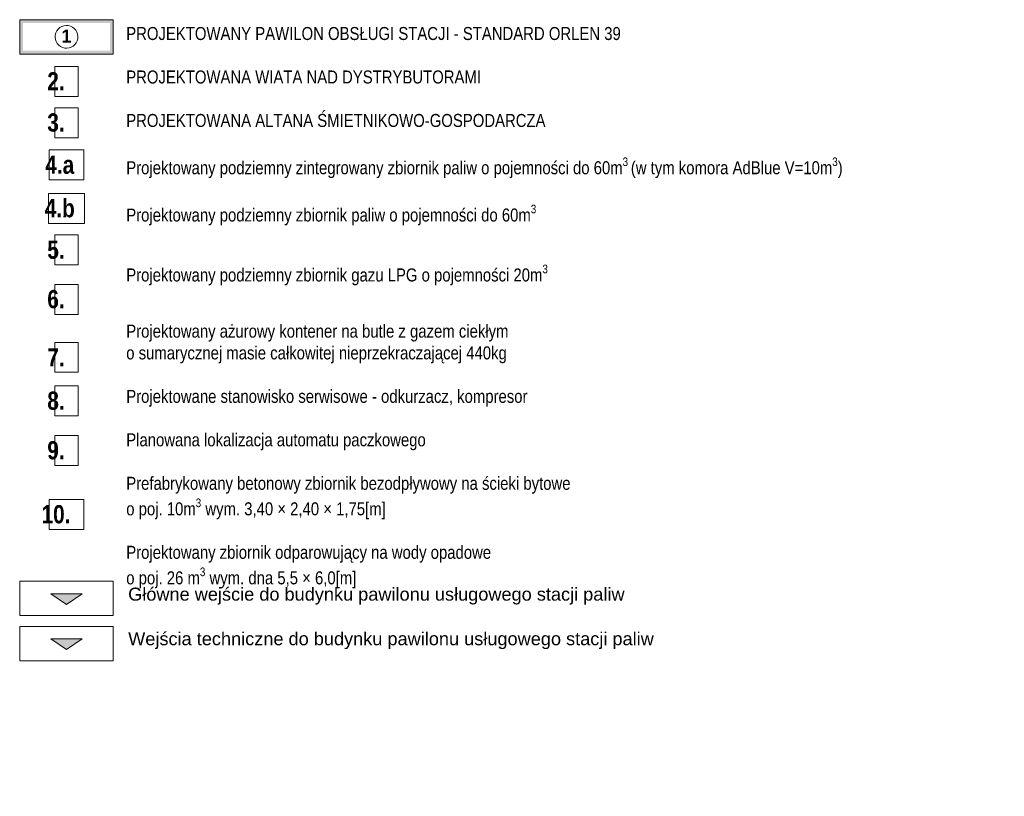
# Model space of a CAD drawing. Header units: millimetres. Extents: x -93597 to 292718, y -849320 to -636506.
# Tile 66 of 68: x 245360 to 292718, y -779817 to -742472. Entities that reach past the tile are written whole.
import ezdxf

# ---------------------------------------------------------------- set-up
doc = ezdxf.new("R2010")
doc.units = ezdxf.units.MM
doc.header["$MEASUREMENT"] = 0
for name, color, linetype, lineweight in [('0_Nr_pióra__1', 7, 'Continuous', 13), ('PZT_Nr_pióra__1', 7, 'Continuous', 13), ('PZT_Nr_pióra__41', 7, 'Continuous', 15), ('PZT_Nr_pióra__6', 7, 'Continuous', 13)]:
    doc.layers.add(name, color=color, linetype=linetype, lineweight=lineweight)
doc.layers.add('0_Nr_pióra__140', color=7, linetype='Continuous', lineweight=13, true_color=0x7e20ff)
doc.styles.add('GENERATED_STYLE_13', font='arial.ttf')
doc.styles.add('GENERATED_STYLE_2', font='ARIALN.TTF')
doc.styles.add('GENERATED_STYLE_3', font='arial.ttf')
doc.styles.add('GENERATED_STYLE_5', font='txt')

# ---------------------------------------------------------------- blocks, each defined once
blk = doc.blocks.new('Symbol wejścia 19')
at = {"linetype": 'Continuous', "lineweight": 0, "true_color": 0x000000}
blk.add_hatch(color=18, dxfattribs=at).paths.add_polyline_path([(0, 0), (1500, 0), (750, 500)])
at = {"layer": '0_Nr_pióra__1', "linetype": 'Continuous'}
for p, q in [((0, 0), (750, 500)), ((1500, 0), (750, 500)), ((0, 0), (1500, 0))]:
    blk.add_line(p, q, dxfattribs=at)
blk = doc.blocks.new('Symbol wejścia 19_2')
at = {"layer": '0_Nr_pióra__1', "linetype": 'Continuous', "lineweight": 0, "true_color": 0xffffff}
blk.add_hatch(color=7, dxfattribs=at).paths.add_polyline_path([(0, 0), (1500, 0), (750, 500)])
at = {"layer": '0_Nr_pióra__1', "linetype": 'Continuous'}
for p, q in [((0, 0), (750, 500)), ((1500, 0), (750, 500)), ((0, 0), (1500, 0))]:
    blk.add_line(p, q, dxfattribs=at)
blk = doc.blocks.new('Etykieta_14', base_point=(247610, -746167))
at = {"layer": '0_Nr_pióra__140', "linetype": 'Continuous'}
for p, q in [((248170, -744724), (247050, -744724)), ((247050, -744724), (247050, -746165)), ((248170, -746165), (248170, -744724)), ((247050, -746165), (248170, -746165))]:
    blk.add_line(p, q, dxfattribs=at)
at = {"layer": '0_Nr_pióra__140', "insert": (248170, -744994), "char_height": 875, "attachment_point": 3, "style": 'GENERATED_STYLE_5'}
blk.add_mtext('\\A1;{\\pt0,140000;\\fArial Narrow|b1|i0|c238|p34;2. \\fArial Narrow|b1|i0|c238|p34;\\A1{\\H.66x;\\S^  ;}\\fArial Narrow|b1|i0|c238|p34;\\fArial Narrow|b1|i0|c238|p34;\\A1{\\H.66x;\\S^  ;}\\fArial Narrow|b1|i0|c238|p34;\\fArial Narrow|b1|i0|c238|p34;\\fArial Narrow|b1|i0|c238|p34;\\fArial Narrow|b1|i0|c238|p34;\\fArial Narrow|b1|i0|c238|p34;\\fArial Narrow|b1|i0|c238|p34;\\fArial Narrow|b1|i0|c238|p34;\\fArial Narrow|b1|i0|c238|p34;\\fArial Narrow|b1|i0|c238|p34;\\fArial Narrow|b1|i0|c238|p34;\\fArial Narrow|b1|i0|c238|p34;\\fArial Narrow|b1|i0|c238|p34;\\fArial Narrow|b1|i0|c238|p34;\\fArial Narrow|b1|i0|c238|p34;\\fArial Narrow|b1|i0|c238|p34;\\fArial Narrow|b1|i0|c238|p34;\\fArial Narrow|b1|i0|c238|p34;\\fArial Narrow|b1|i0|c238|p34;\\fArial Narrow|b1|i0|c238|p34;\\fArial Narrow|b1|i0|c238|p34;\\fArial Narrow|b1|i0|c238|p34;\\fArial Narrow|b1|i0|c238|p34;\\fArial Narrow|b1|i0|c238|p34;\\fArial Narrow|b1|i0|c238|p34;\\fArial Narrow|b1|i0|c238|p34;\\fArial Narrow|b1|i0|c238|p34;}', dxfattribs=at)
blk = doc.blocks.new('Etykieta_15', base_point=(247610, -748151))
at = {"layer": '0_Nr_pióra__140', "linetype": 'Continuous'}
for p, q in [((248170, -746707), (247050, -746707)), ((247050, -746707), (247050, -748148)), ((248170, -748148), (248170, -746707)), ((247050, -748148), (248170, -748148))]:
    blk.add_line(p, q, dxfattribs=at)
at = {"layer": '0_Nr_pióra__140', "insert": (248170, -746977), "char_height": 875, "attachment_point": 3, "style": 'GENERATED_STYLE_5'}
blk.add_mtext('\\A1;{\\pt0,140000;\\fArial Narrow|b1|i0|c238|p34;3. \\fArial Narrow|b1|i0|c238|p34;\\A1{\\H.66x;\\S^  ;}\\fArial Narrow|b1|i0|c238|p34;\\fArial Narrow|b1|i0|c238|p34;\\A1{\\H.66x;\\S^  ;}\\fArial Narrow|b1|i0|c238|p34;\\fArial Narrow|b1|i0|c238|p34;\\fArial Narrow|b1|i0|c238|p34;\\fArial Narrow|b1|i0|c238|p34;\\fArial Narrow|b1|i0|c238|p34;\\fArial Narrow|b1|i0|c238|p34;\\fArial Narrow|b1|i0|c238|p34;\\fArial Narrow|b1|i0|c238|p34;\\fArial Narrow|b1|i0|c238|p34;\\fArial Narrow|b1|i0|c238|p34;\\fArial Narrow|b1|i0|c238|p34;\\fArial Narrow|b1|i0|c238|p34;\\fArial Narrow|b1|i0|c238|p34;\\fArial Narrow|b1|i0|c238|p34;\\fArial Narrow|b1|i0|c238|p34;\\fArial Narrow|b1|i0|c238|p34;\\fArial Narrow|b1|i0|c238|p34;\\fArial Narrow|b1|i0|c238|p34;\\fArial Narrow|b1|i0|c238|p34;\\fArial Narrow|b1|i0|c238|p34;\\fArial Narrow|b1|i0|c238|p34;\\fArial Narrow|b1|i0|c238|p34;\\fArial Narrow|b1|i0|c238|p34;\\fArial Narrow|b1|i0|c238|p34;\\fArial Narrow|b1|i0|c238|p34;\\fArial Narrow|b1|i0|c238|p34;}', dxfattribs=at)
blk = doc.blocks.new('Etykieta_16', base_point=(247610, -750181))
at = {"layer": '0_Nr_pióra__140', "linetype": 'Continuous'}
for p, q in [((248450, -748737), (246770, -748737)), ((246770, -748737), (246770, -750178)), ((248450, -750178), (248450, -748737)), ((246770, -750178), (248450, -750178))]:
    blk.add_line(p, q, dxfattribs=at)
at = {"layer": '0_Nr_pióra__140', "insert": (247610, -749007), "char_height": 875, "attachment_point": 2, "style": 'GENERATED_STYLE_5'}
blk.add_mtext('\\A1;{\\pt0,140000;\\fArial Narrow|b1|i0|c238|p34;4.a \\fArial Narrow|b1|i0|c238|p34;\\A1{\\H.66x;\\S^  ;}\\fArial Narrow|b1|i0|c238|p34;\\fArial Narrow|b1|i0|c238|p34;\\A1{\\H.66x;\\S^  ;}\\fArial Narrow|b1|i0|c238|p34;\\fArial Narrow|b1|i0|c238|p34;\\fArial Narrow|b1|i0|c238|p34;\\fArial Narrow|b1|i0|c238|p34;\\fArial Narrow|b1|i0|c238|p34;\\fArial Narrow|b1|i0|c238|p34;\\fArial Narrow|b1|i0|c238|p34;\\fArial Narrow|b1|i0|c238|p34;\\fArial Narrow|b1|i0|c238|p34;\\fArial Narrow|b1|i0|c238|p34;\\fArial Narrow|b1|i0|c238|p34;\\fArial Narrow|b1|i0|c238|p34;\\fArial Narrow|b1|i0|c238|p34;\\fArial Narrow|b1|i0|c238|p34;\\fArial Narrow|b1|i0|c238|p34;\\fArial Narrow|b1|i0|c238|p34;\\fArial Narrow|b1|i0|c238|p34;\\fArial Narrow|b1|i0|c238|p34;\\fArial Narrow|b1|i0|c238|p34;\\fArial Narrow|b1|i0|c238|p34;\\fArial Narrow|b1|i0|c238|p34;\\fArial Narrow|b1|i0|c238|p34;\\fArial Narrow|b1|i0|c238|p34;\\fArial Narrow|b1|i0|c238|p34;\\fArial Narrow|b1|i0|c238|p34;\\fArial Narrow|b1|i0|c238|p34;}', dxfattribs=at)
blk = doc.blocks.new('Etykieta_17', base_point=(247610, -754256))
at = {"layer": '0_Nr_pióra__140', "linetype": 'Continuous'}
for p, q in [((248170, -752813), (247050, -752813)), ((247050, -752813), (247050, -754254)), ((248170, -754254), (248170, -752813)), ((247050, -754254), (248170, -754254))]:
    blk.add_line(p, q, dxfattribs=at)
at = {"layer": '0_Nr_pióra__140', "insert": (248170, -753096), "char_height": 875, "attachment_point": 3, "style": 'GENERATED_STYLE_5'}
blk.add_mtext('\\A1;{\\pt0,140000;\\fArial Narrow|b1|i0|c238|p34;5. \\fArial Narrow|b1|i0|c238|p34;\\A1{\\H.66x;\\S^  ;}\\fArial Narrow|b1|i0|c238|p34;\\fArial Narrow|b1|i0|c238|p34;\\A1{\\H.66x;\\S^  ;}\\fArial Narrow|b1|i0|c238|p34;\\fArial Narrow|b1|i0|c238|p34;\\fArial Narrow|b1|i0|c238|p34;\\fArial Narrow|b1|i0|c238|p34;\\fArial Narrow|b1|i0|c238|p34;\\fArial Narrow|b1|i0|c238|p34;\\fArial Narrow|b1|i0|c238|p34;\\fArial Narrow|b1|i0|c238|p34;\\fArial Narrow|b1|i0|c238|p34;\\fArial Narrow|b1|i0|c238|p34;\\fArial Narrow|b1|i0|c238|p34;\\fArial Narrow|b1|i0|c238|p34;\\fArial Narrow|b1|i0|c238|p34;\\fArial Narrow|b1|i0|c238|p34;\\fArial Narrow|b1|i0|c238|p34;\\fArial Narrow|b1|i0|c238|p34;\\fArial Narrow|b1|i0|c238|p34;\\fArial Narrow|b1|i0|c238|p34;\\fArial Narrow|b1|i0|c238|p34;\\fArial Narrow|b1|i0|c238|p34;\\fArial Narrow|b1|i0|c238|p34;\\fArial Narrow|b1|i0|c238|p34;\\fArial Narrow|b1|i0|c238|p34;\\fArial Narrow|b1|i0|c238|p34;\\fArial Narrow|b1|i0|c238|p34;\\fArial Narrow|b1|i0|c238|p34;}', dxfattribs=at)
blk = doc.blocks.new('Etykieta_18', base_point=(247610, -756644))
at = {"layer": '0_Nr_pióra__140', "linetype": 'Continuous'}
for p, q in [((248170, -755200), (247050, -755200)), ((247050, -755200), (247050, -756642)), ((248170, -756642), (248170, -755200)), ((247050, -756642), (248170, -756642))]:
    blk.add_line(p, q, dxfattribs=at)
at = {"layer": '0_Nr_pióra__140', "insert": (248170, -755470), "char_height": 875, "attachment_point": 3, "style": 'GENERATED_STYLE_5'}
blk.add_mtext('\\A1;{\\pt0,140000;\\fArial Narrow|b1|i0|c238|p34;6. \\fArial Narrow|b1|i0|c238|p34;\\A1{\\H.66x;\\S^  ;}\\fArial Narrow|b1|i0|c238|p34;\\fArial Narrow|b1|i0|c238|p34;\\A1{\\H.66x;\\S^  ;}\\fArial Narrow|b1|i0|c238|p34;\\fArial Narrow|b1|i0|c238|p34;\\fArial Narrow|b1|i0|c238|p34;\\fArial Narrow|b1|i0|c238|p34;\\fArial Narrow|b1|i0|c238|p34;\\fArial Narrow|b1|i0|c238|p34;\\fArial Narrow|b1|i0|c238|p34;\\fArial Narrow|b1|i0|c238|p34;\\fArial Narrow|b1|i0|c238|p34;\\fArial Narrow|b1|i0|c238|p34;\\fArial Narrow|b1|i0|c238|p34;\\fArial Narrow|b1|i0|c238|p34;\\fArial Narrow|b1|i0|c238|p34;\\fArial Narrow|b1|i0|c238|p34;\\fArial Narrow|b1|i0|c238|p34;\\fArial Narrow|b1|i0|c238|p34;\\fArial Narrow|b1|i0|c238|p34;\\fArial Narrow|b1|i0|c238|p34;\\fArial Narrow|b1|i0|c238|p34;\\fArial Narrow|b1|i0|c238|p34;\\fArial Narrow|b1|i0|c238|p34;\\fArial Narrow|b1|i0|c238|p34;\\fArial Narrow|b1|i0|c238|p34;\\fArial Narrow|b1|i0|c238|p34;\\fArial Narrow|b1|i0|c238|p34;\\fArial Narrow|b1|i0|c238|p34;}', dxfattribs=at)
blk = doc.blocks.new('Etykieta_19', base_point=(247610, -759431))
at = {"layer": '0_Nr_pióra__140', "linetype": 'Continuous'}
for p, q in [((248170, -757988), (247050, -757988)), ((247050, -757988), (247050, -759429)), ((248170, -759429), (248170, -757988)), ((247050, -759429), (248170, -759429))]:
    blk.add_line(p, q, dxfattribs=at)
at = {"layer": '0_Nr_pióra__140', "insert": (248170, -758271), "char_height": 875, "attachment_point": 3, "style": 'GENERATED_STYLE_5'}
blk.add_mtext('\\A1;{\\pt0,140000;\\fArial Narrow|b1|i0|c238|p34;7. \\fArial Narrow|b1|i0|c238|p34;\\A1{\\H.66x;\\S^  ;}\\fArial Narrow|b1|i0|c238|p34;\\fArial Narrow|b1|i0|c238|p34;\\A1{\\H.66x;\\S^  ;}\\fArial Narrow|b1|i0|c238|p34;\\fArial Narrow|b1|i0|c238|p34;\\fArial Narrow|b1|i0|c238|p34;\\fArial Narrow|b1|i0|c238|p34;\\fArial Narrow|b1|i0|c238|p34;\\fArial Narrow|b1|i0|c238|p34;\\fArial Narrow|b1|i0|c238|p34;\\fArial Narrow|b1|i0|c238|p34;\\fArial Narrow|b1|i0|c238|p34;\\fArial Narrow|b1|i0|c238|p34;\\fArial Narrow|b1|i0|c238|p34;\\fArial Narrow|b1|i0|c238|p34;\\fArial Narrow|b1|i0|c238|p34;\\fArial Narrow|b1|i0|c238|p34;\\fArial Narrow|b1|i0|c238|p34;\\fArial Narrow|b1|i0|c238|p34;\\fArial Narrow|b1|i0|c238|p34;\\fArial Narrow|b1|i0|c238|p34;\\fArial Narrow|b1|i0|c238|p34;\\fArial Narrow|b1|i0|c238|p34;\\fArial Narrow|b1|i0|c238|p34;\\fArial Narrow|b1|i0|c238|p34;\\fArial Narrow|b1|i0|c238|p34;\\fArial Narrow|b1|i0|c238|p34;\\fArial Narrow|b1|i0|c238|p34;\\fArial Narrow|b1|i0|c238|p34;}', dxfattribs=at)
blk = doc.blocks.new('Etykieta_20', base_point=(247610, -761530))
at = {"layer": '0_Nr_pióra__140', "linetype": 'Continuous'}
for p, q in [((248170, -760086), (247050, -760086)), ((247050, -760086), (247050, -761528)), ((248170, -761528), (248170, -760086)), ((247050, -761528), (248170, -761528))]:
    blk.add_line(p, q, dxfattribs=at)
at = {"layer": '0_Nr_pióra__140', "insert": (248170, -760356), "char_height": 875, "attachment_point": 3, "style": 'GENERATED_STYLE_5'}
blk.add_mtext('\\A1;{\\pt0,140000;\\fArial Narrow|b1|i0|c238|p34;8. \\fArial Narrow|b1|i0|c238|p34;\\A1{\\H.66x;\\S^  ;}\\fArial Narrow|b1|i0|c238|p34;\\fArial Narrow|b1|i0|c238|p34;\\A1{\\H.66x;\\S^  ;}\\fArial Narrow|b1|i0|c238|p34;\\fArial Narrow|b1|i0|c238|p34;\\fArial Narrow|b1|i0|c238|p34;\\fArial Narrow|b1|i0|c238|p34;\\fArial Narrow|b1|i0|c238|p34;\\fArial Narrow|b1|i0|c238|p34;\\fArial Narrow|b1|i0|c238|p34;\\fArial Narrow|b1|i0|c238|p34;\\fArial Narrow|b1|i0|c238|p34;\\fArial Narrow|b1|i0|c238|p34;\\fArial Narrow|b1|i0|c238|p34;\\fArial Narrow|b1|i0|c238|p34;\\fArial Narrow|b1|i0|c238|p34;\\fArial Narrow|b1|i0|c238|p34;\\fArial Narrow|b1|i0|c238|p34;\\fArial Narrow|b1|i0|c238|p34;\\fArial Narrow|b1|i0|c238|p34;\\fArial Narrow|b1|i0|c238|p34;\\fArial Narrow|b1|i0|c238|p34;\\fArial Narrow|b1|i0|c238|p34;\\fArial Narrow|b1|i0|c238|p34;\\fArial Narrow|b1|i0|c238|p34;\\fArial Narrow|b1|i0|c238|p34;\\fArial Narrow|b1|i0|c238|p34;\\fArial Narrow|b1|i0|c238|p34;\\fArial Narrow|b1|i0|c238|p34;}', dxfattribs=at)
blk = doc.blocks.new('Etykieta_21', base_point=(247610, -763910))
at = {"layer": '0_Nr_pióra__140', "linetype": 'Continuous'}
for p, q in [((248170, -762467), (247050, -762467)), ((247050, -762467), (247050, -763908)), ((248170, -763908), (248170, -762467)), ((247050, -763908), (248170, -763908))]:
    blk.add_line(p, q, dxfattribs=at)
at = {"layer": '0_Nr_pióra__140', "insert": (248170, -762737), "char_height": 875, "attachment_point": 3, "style": 'GENERATED_STYLE_5'}
blk.add_mtext('\\A1;{\\pt0,140000;\\fArial Narrow|b1|i0|c238|p34;9. \\fArial Narrow|b1|i0|c238|p34;\\A1{\\H.66x;\\S^  ;}\\fArial Narrow|b1|i0|c238|p34;\\fArial Narrow|b1|i0|c238|p34;\\A1{\\H.66x;\\S^  ;}\\fArial Narrow|b1|i0|c238|p34;\\fArial Narrow|b1|i0|c238|p34;\\fArial Narrow|b1|i0|c238|p34;\\fArial Narrow|b1|i0|c238|p34;\\fArial Narrow|b1|i0|c238|p34;\\fArial Narrow|b1|i0|c238|p34;\\fArial Narrow|b1|i0|c238|p34;\\fArial Narrow|b1|i0|c238|p34;\\fArial Narrow|b1|i0|c238|p34;\\fArial Narrow|b1|i0|c238|p34;\\fArial Narrow|b1|i0|c238|p34;\\fArial Narrow|b1|i0|c238|p34;\\fArial Narrow|b1|i0|c238|p34;\\fArial Narrow|b1|i0|c238|p34;\\fArial Narrow|b1|i0|c238|p34;\\fArial Narrow|b1|i0|c238|p34;\\fArial Narrow|b1|i0|c238|p34;\\fArial Narrow|b1|i0|c238|p34;\\fArial Narrow|b1|i0|c238|p34;\\fArial Narrow|b1|i0|c238|p34;\\fArial Narrow|b1|i0|c238|p34;\\fArial Narrow|b1|i0|c238|p34;\\fArial Narrow|b1|i0|c238|p34;\\fArial Narrow|b1|i0|c238|p34;\\fArial Narrow|b1|i0|c238|p34;\\fArial Narrow|b1|i0|c238|p34;}', dxfattribs=at)
blk = doc.blocks.new('Etykieta_22', base_point=(247610, -766990))
at = {"layer": '0_Nr_pióra__140', "linetype": 'Continuous'}
for p, q in [((248450, -765546), (246770, -765546)), ((246770, -765546), (246770, -766987)), ((248450, -766987), (248450, -765546)), ((246770, -766987), (248450, -766987))]:
    blk.add_line(p, q, dxfattribs=at)
at = {"layer": '0_Nr_pióra__140', "insert": (248450, -765816), "char_height": 875, "attachment_point": 3, "style": 'GENERATED_STYLE_5'}
blk.add_mtext('\\A1;{\\pt0,140000;\\fArial Narrow|b1|i0|c238|p34;10. \\fArial Narrow|b1|i0|c238|p34;\\A1{\\H.66x;\\S^  ;}\\fArial Narrow|b1|i0|c238|p34;\\fArial Narrow|b1|i0|c238|p34;\\A1{\\H.66x;\\S^  ;}\\fArial Narrow|b1|i0|c238|p34;\\fArial Narrow|b1|i0|c238|p34;\\fArial Narrow|b1|i0|c238|p34;\\fArial Narrow|b1|i0|c238|p34;\\fArial Narrow|b1|i0|c238|p34;\\fArial Narrow|b1|i0|c238|p34;\\fArial Narrow|b1|i0|c238|p34;\\fArial Narrow|b1|i0|c238|p34;\\fArial Narrow|b1|i0|c238|p34;\\fArial Narrow|b1|i0|c238|p34;\\fArial Narrow|b1|i0|c238|p34;\\fArial Narrow|b1|i0|c238|p34;\\fArial Narrow|b1|i0|c238|p34;\\fArial Narrow|b1|i0|c238|p34;\\fArial Narrow|b1|i0|c238|p34;\\fArial Narrow|b1|i0|c238|p34;\\fArial Narrow|b1|i0|c238|p34;\\fArial Narrow|b1|i0|c238|p34;\\fArial Narrow|b1|i0|c238|p34;\\fArial Narrow|b1|i0|c238|p34;\\fArial Narrow|b1|i0|c238|p34;\\fArial Narrow|b1|i0|c238|p34;\\fArial Narrow|b1|i0|c238|p34;\\fArial Narrow|b1|i0|c238|p34;\\fArial Narrow|b1|i0|c238|p34;\\fArial Narrow|b1|i0|c238|p34;}', dxfattribs=at)
blk = doc.blocks.new('Etykieta_23', base_point=(247610, -752273))
at = {"layer": '0_Nr_pióra__140', "linetype": 'Continuous'}
for p, q in [((248479, -750829), (246741, -750829)), ((246741, -750829), (246741, -752270)), ((248479, -752270), (248479, -750829)), ((246741, -752270), (248479, -752270))]:
    blk.add_line(p, q, dxfattribs=at)
at = {"layer": '0_Nr_pióra__140', "insert": (247610, -751099), "char_height": 875, "attachment_point": 2, "style": 'GENERATED_STYLE_5'}
blk.add_mtext('\\A1;{\\pt0,140000;\\fArial Narrow|b1|i0|c238|p34;4.b \\fArial Narrow|b1|i0|c238|p34;\\A1{\\H.66x;\\S^  ;}\\fArial Narrow|b1|i0|c238|p34;\\fArial Narrow|b1|i0|c238|p34;\\A1{\\H.66x;\\S^  ;}\\fArial Narrow|b1|i0|c238|p34;\\fArial Narrow|b1|i0|c238|p34;\\fArial Narrow|b1|i0|c238|p34;\\fArial Narrow|b1|i0|c238|p34;\\fArial Narrow|b1|i0|c238|p34;\\fArial Narrow|b1|i0|c238|p34;\\fArial Narrow|b1|i0|c238|p34;\\fArial Narrow|b1|i0|c238|p34;\\fArial Narrow|b1|i0|c238|p34;\\fArial Narrow|b1|i0|c238|p34;\\fArial Narrow|b1|i0|c238|p34;\\fArial Narrow|b1|i0|c238|p34;\\fArial Narrow|b1|i0|c238|p34;\\fArial Narrow|b1|i0|c238|p34;\\fArial Narrow|b1|i0|c238|p34;\\fArial Narrow|b1|i0|c238|p34;\\fArial Narrow|b1|i0|c238|p34;\\fArial Narrow|b1|i0|c238|p34;\\fArial Narrow|b1|i0|c238|p34;\\fArial Narrow|b1|i0|c238|p34;\\fArial Narrow|b1|i0|c238|p34;\\fArial Narrow|b1|i0|c238|p34;\\fArial Narrow|b1|i0|c238|p34;\\fArial Narrow|b1|i0|c238|p34;\\fArial Narrow|b1|i0|c238|p34;\\fArial Narrow|b1|i0|c238|p34;}', dxfattribs=at)

msp = doc.modelspace()

# ---------------------------------------------------------------- hatches: boundary and pattern name
at = {"layer": 'PZT_Nr_pióra__1', "linetype": 'Continuous'}
h = msp.add_hatch(color=256, dxfattribs=at)
h.paths.add_polyline_path([(245359.7, -742471.8), (249859.7, -742471.8), (249859.7, -744121.8), (245359.7, -744121.8)])
h.paths.add_polyline_path([(249698.9, -743961), (245520.5, -743961), (245520.5, -742632.5), (249698.9, -742632.5)], flags=0)

# ---------------------------------------------------------------- linework, layer by layer
at = {"layer": 'PZT_Nr_pióra__1', "linetype": 'Continuous', "flags": 128}
for points in [[(249859.7, -744121.8), (245359.7, -744121.8), (245359.7, -742471.8), (249859.7, -742471.8)], [(249859.7, -771129.8), (245359.7, -771129.8), (245359.7, -769479.8), (249859.7, -769479.8)], [(249859.7, -773295.8), (245359.7, -773295.8), (245359.7, -771645.8), (249859.7, -771645.8)]]:
    msp.add_lwpolyline(points, close=True, dxfattribs=at)
at = {"layer": 'PZT_Nr_pióra__41', "linetype": 'Continuous'}
msp.add_ellipse((247609.7, -743296.8), major_axis=(321.8, -446.1), ratio=0.9952155, dxfattribs=at)

# ---------------------------------------------------------------- block references
at = {"color": 190, "linetype": 'Continuous', "lineweight": 13, "true_color": 0x7e20ff}
for name, p in [('Etykieta_14', (247609.7, -746167.3)), ('Etykieta_15', (247609.7, -748150.8)), ('Etykieta_16', (247609.7, -750180.9)), ('Etykieta_23', (247609.7, -752272.9)), ('Etykieta_17', (247609.7, -754256.4)), ('Etykieta_18', (247609.7, -756644.2)), ('Etykieta_19', (247609.7, -759431.4)), ('Etykieta_20', (247609.7, -761530)), ('Etykieta_21', (247609.7, -763910.3)), ('Etykieta_22', (247609.7, -766989.7))]:
    msp.add_blockref(name, p, dxfattribs=at)
at = {"color": 8, "linetype": 'Continuous', "lineweight": 5, "zscale": 1000, "rotation": 179.999999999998}
msp.add_blockref('Symbol wejścia 19', (248359.7, -770087.7), dxfattribs=at)
at = {"layer": '0_Nr_pióra__1', "linetype": 'Continuous', "xscale": -1, "zscale": 1000, "rotation": 180.0000000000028}
msp.add_blockref('Symbol wejścia 19_2', (246859.7, -772250.6), dxfattribs=at)

# ---------------------------------------------------------------- texts
at = {"layer": 'PZT_Nr_pióra__1', "linetype": 'Continuous', "char_height": 625, "width": 46747.989, "attachment_point": 1}
for s, insert, line_spacing_factor, style in [('\\A1;{\\fArial Narrow|b0|i0|c238|p34;PROJEKTOWANY PAWILON OBSŁUGI STACJI - STANDARD ORLEN 39\\P\\fArial Narrow|b0|i0|c238|p34;\\P\\fArial Narrow|b0|i0|c238|p34;PROJEKTOWANA WIATA NAD DYSTRYBUTORAMI\\P\\fArial Narrow|b0|i0|c238|p34;\\P\\fArial Narrow|b0|i0|c238|p34;PROJEKTOWANA ALTANA ŚMIETNIKOWO-GOSPODARCZA\\P\\fArial Narrow|b0|i0|c238|p34;\\P\\fArial Narrow|b0|i0|c238|p34;Projektowany podziemny zintegrowany zbiornik paliw o pojemności do 60m\\fArial Narrow|b0|i0|c238|p34;\\A1{\\H.66x;\\S3 ^  ;}\\fArial Narrow|b0|i0|c238|p34;(w tym komora AdBlue V=10m\\fArial Narrow|b0|i0|c238|p34;\\A1{\\H.66x;\\S3^  ;}\\fArial Narrow|b0|i0|c238|p34;)\\P\\fArial Narrow|b0|i0|c238|p34;\\P\\fArial Narrow|b0|i0|c238|p34;Projektowany podziemny zbiornik paliw o pojemności do 60m\\fArial Narrow|b0|i0|c238|p34;\\A1{\\H.66x;\\S3^  ;}\\P\\fArial Narrow|b0|i0|c238|p34;\\A1{\\H.66x;\\S^  ;}\\P\\fArial Narrow|b0|i0|c238|p34;Projektowany podziemny zbiornik gazu LPG o pojemności 20m\\fArial Narrow|b0|i0|c238|p34;\\A1{\\H.66x;\\S3^  ;}\\P\\fArial Narrow|b0|i0|c238|p34;\\A1{\\H.66x;\\S^  ;}\\P\\fArial Narrow|b0|i0|c238|p34;Projektowany ażurowy kontener na butle z gazem ciekłym \\P\\fArial Narrow|b0|i0|c238|p34;o sumarycznej masie całkowitej nieprzekraczającej 440kg\\P\\fArial Narrow|b0|i0|c238|p34;\\P\\fArial Narrow|b0|i0|c238|p34;Projektowane stanowisko serwisowe - odkurzacz, kompresor\\P\\fArial Narrow|b0|i0|c238|p34;\\P\\fArial Narrow|b0|i0|c238|p34;Planowana lokalizacja automatu paczkowego\\P\\fArial Narrow|b0|i0|c238|p34;\\P\\fArial Narrow|b0|i0|c238|p34;Prefabrykowany betonowy zbiornik bezodpływowy na ścieki bytowe \\P\\fArial Narrow|b0|i0|c238|p34;o poj. 10m\\fArial Narrow|b0|i0|c238|p34;\\A1{\\H.66x;\\S3^  ;}\\fArial Narrow|b0|i0|c238|p34; wym. 3,40 × 2,40 × 1,75[m]\\P\\fArial Narrow|b0|i0|c238|p34;\\P\\fArial Narrow|b0|i0|c238|p34;Projektowany zbiornik odparowujący na wody opadowe \\P\\fArial Narrow|b0|i0|c238|p34;o poj. 26 m\\fArial Narrow|b0|i0|c238|p34;\\A1{\\H.66x;\\S3^  ;}\\fArial Narrow|b0|i0|c238|p34; wym. dna 5,5 × 6,0[m]}', (250484.3, -742823.5), 1.00331, 'GENERATED_STYLE_2'), ('\\A1;{\\fArial|b0|i0|c238|p38;Główne wejście do budynku pawilonu usługowego stacji paliw\\P\\fArial|b0|i0|c238|p38;\\P\\fArial|b0|i0|c238|p38;Wejścia techniczne do budynku pawilonu usługowego stacji paliw}', (250576.9, -769783.5), 1.02881, 'GENERATED_STYLE_3')]:
    msp.add_mtext(s, dxfattribs=dict(at, insert=insert, line_spacing_factor=line_spacing_factor, style=style))
at = {"layer": 'PZT_Nr_pióra__6', "linetype": 'Continuous', "insert": (247609.7, -742948.5), "char_height": 625, "attachment_point": 2, "style": 'GENERATED_STYLE_13'}
msp.add_mtext('\\A1;{\\fArial|b1|i0|c238|p38;1}', dxfattribs=at)

doc.saveas('drawing.dxf')
